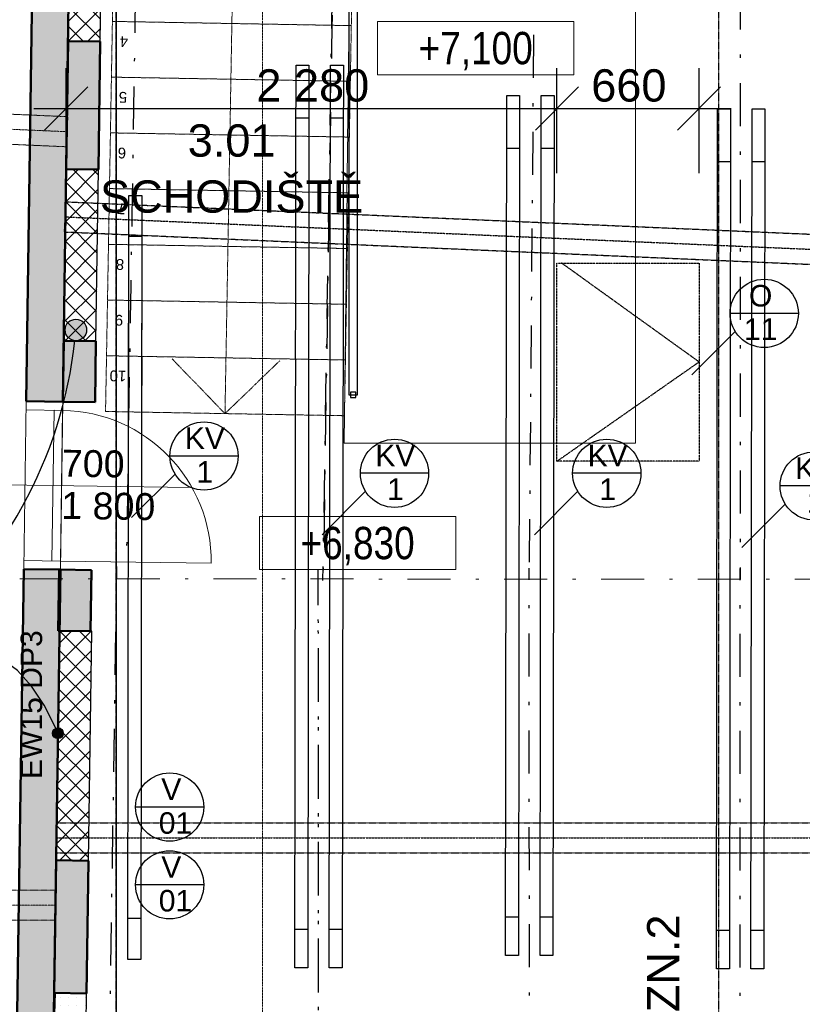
# Model space of a CAD drawing. Header units: millimetres. Extents: x -23738 to 4435, y -2716 to 20653.
# Tile 55 of 160: x -15978 to -12343, y 2292 to 6867. Entities that reach past the tile are written whole.
import ezdxf

# ---------------------------------------------------------------- set-up
doc = ezdxf.new("R2010")
doc.units = ezdxf.units.MM
doc.header["$MEASUREMENT"] = 0
for name, pattern in [('Wipeout_Contour', [1000, 0, -1000]), ('Čerchovaná', [450, 200, -117.5, 15, -117.5]), ('Čerchovaná M', [4.5, 2.5, -0.85, 0.3, -0.85]), ('Čerchovaná S', [3.5, 1.5, -0.85, 0.3, -0.85]), ('čárkovaná 3', [1.5, 1, -0.5])]:
    doc.linetypes.add(name, pattern=pattern)
for name, color, linetype in [('9._POHLED ZÁPADNÍ_2_0', 7, 'Continuous'), ('9._POHLED ZÁPADNÍ_2_2D prvky - obecné', 7, 'Continuous'), ('9._POHLED ZÁPADNÍ_2_Anotace - S', 7, 'Continuous'), ('9._POHLED ZÁPADNÍ_2_Anotace - SP', 7, 'Continuous'), ('9._POHLED ZÁPADNÍ_2_Interiér - schodiště', 7, 'Continuous'), ('9._POHLED ZÁPADNÍ_2_Konstrukce - krov', 7, 'Continuous'), ('9._POHLED ZÁPADNÍ_2_Konstrukce - nosné', 7, 'Continuous'), ('9._POHLED ZÁPADNÍ_2_Kóty - SP', 7, 'Continuous'), ('9._POHLED ZÁPADNÍ_2_LINEA_TABLA', 7, 'Continuous'), ('9._POHLED ZÁPADNÍ_2_Nové_Anotace - SP', 7, 'Continuous'), ('9._POHLED ZÁPADNÍ_2_Nové_Konstrukce - krov', 7, 'Continuous'), ('9._POHLED ZÁPADNÍ_2_Nové_Kresby a obrázky', 7, 'Continuous'), ('9._POHLED ZÁPADNÍ_2_Nové_Kóty - SP', 7, 'Continuous'), ('9._POHLED ZÁPADNÍ_2_Nové_Popis', 7, 'Continuous'), ('9._POHLED ZÁPADNÍ_2_Nové_Situace - terén', 7, 'Continuous'), ('9._POHLED ZÁPADNÍ_2_Nové_Výplně – Řezové', 7, 'Continuous'), ('9._POHLED ZÁPADNÍ_2_Nové_VÝTAH VAR 1', 7, 'Continuous'), ('9._POHLED ZÁPADNÍ_2_Otvory – Dveře', 7, 'Continuous'), ('9._POHLED ZÁPADNÍ_2_Otvory – Značky dveří', 7, 'Continuous'), ('9._POHLED ZÁPADNÍ_2_Popis', 7, 'Continuous'), ('9._POHLED ZÁPADNÍ_2_Výplně - Povrchové', 7, 'Continuous'), ('9._POHLED ZÁPADNÍ_2_Výplně – Řezové', 7, 'Continuous'), ('9._POHLED ZÁPADNÍ_2_VÝTAH VAR 1', 7, 'Continuous'), ('9._POHLED ZÁPADNÍ_2_Značky - řezy', 7, 'Continuous'), ('9._POHLED ZÁPADNÍ_2_Zóny', 7, 'Continuous')]:
    doc.layers.add(name, color=color, linetype=linetype)
doc.styles.add('GENEROVANÝ_STYL_1', font='txt')
doc.styles.add('GENEROVANÝ_STYL_2', font='arial.ttf')
doc.styles.add('GENEROVANÝ_STYL_3', font='txt')
pattern_1 = [(45, (0, -9e-13), (-45.96194, 45.96194), []), (135, (0, -9e-13), (45.96194, 45.96194), [])]

msp = doc.modelspace()

# ---------------------------------------------------------------- hatches: boundary and pattern name
at = {"layer": '9._POHLED ZÁPADNÍ_2_Nové_Anotace - SP', "linetype": 'Continuous', "lineweight": 25}
msp.add_hatch(color=1, dxfattribs=at).paths.add_polyline_path([(-15825.8, 3551.1), (-15823.8, 3541.5), (-15818.4, 3533.4), (-15810.3, 3528), (-15800.8, 3526.1), (-15791.2, 3528), (-15783.1, 3533.4), (-15777.7, 3541.5), (-15775.8, 3551.1), (-15777.7, 3560.6), (-15783.1, 3568.8), (-15791.2, 3574.2), (-15800.8, 3576.1), (-15810.3, 3574.2), (-15818.4, 3568.8), (-15823.8, 3560.6)])
at = {"layer": '9._POHLED ZÁPADNÍ_2_Nové_Popis', "linetype": 'Continuous', "lineweight": 25}
msp.add_hatch(color=1, dxfattribs=at).paths.add_polyline_path([(-15767.5, 5425.4), (-15763.7, 5406.2), (-15752.9, 5390), (-15736.7, 5379.2), (-15717.5, 5375.4), (-15698.4, 5379.2), (-15682.2, 5390), (-15671.3, 5406.2), (-15667.5, 5425.4), (-15671.3, 5444.5), (-15682.2, 5460.7), (-15698.4, 5471.5), (-15717.5, 5475.4), (-15736.7, 5471.5), (-15752.9, 5460.7), (-15763.7, 5444.5)])
at = {"layer": '9._POHLED ZÁPADNÍ_2_Nové_Výplně – Řezové', "linetype": 'Continuous', "lineweight": 20, "true_color": 0xffaaaa}
h = msp.add_hatch(dxfattribs=at)
h.set_pattern_fill('Zdivo___tvárnice_01_0002', color=21, style=0, pattern_type=2)
h.set_pattern_definition(pattern_1)
h.paths.add_polyline_path([(-15743.3, 7494.6), (-15753.9, 6767.1), (-15603.9, 6765), (-15593.3, 7492.5)])
h = msp.add_hatch(dxfattribs=at)
h.set_pattern_fill('Zdivo___tvárnice_01_0002', color=21, style=0, pattern_type=2)
h.set_pattern_definition(pattern_1)
h.paths.add_polyline_path([(-15612.5, 6170.6), (-15762.5, 6172.8), (-15774.2, 5375.3), (-15624.2, 5373.1)])
h = msp.add_hatch(dxfattribs=at)
h.set_pattern_fill('Zdivo___tvárnice_01_0002', color=21, style=0, pattern_type=2)
h.set_pattern_definition(pattern_1)
h.paths.add_polyline_path([(-15643.4, 4024.9), (-15793.4, 4027.1), (-15808.9, 2961.1), (-15658.9, 2958.9)])
h = msp.add_hatch(dxfattribs=at)
h.set_pattern_fill('Sádra_0002', color=21, style=0, pattern_type=2)
h.set_pattern_definition([(0, (0, -9e-13), (0, 37.5), [0, -37.5])])
h.paths.add_polyline_path([(-15667.9, 2341.9), (-15813.9, 2346), (-15822.7, 2047.1), (-15671.9, 2045.1)])
at = {"layer": '9._POHLED ZÁPADNÍ_2_Výplně – Řezové', "linetype": 'Continuous', "lineweight": 13}
for points in [[(-15913.2, 7497.1), (-15948.3, 5093.7), (-15778.3, 5091.2), (-15743.3, 7494.6), (-15843.3, 7496)], [(-15612.5, 6170.7), (-15603.9, 6765), (-15753.9, 6767.1), (-15762.5, 6172.8)], [(-15628.3, 5089), (-15624.2, 5373.1), (-15774.2, 5375.3), (-15778.3, 5091.2)], [(-15959.7, 4313.8), (-15992.7, 2047.6), (-15922.7, 2046.5), (-15822.7, 2045.1), (-15789.7, 4311.3)], [(-15649.6, 4025), (-15645.4, 4309.1), (-15795.4, 4311.3), (-15799.5, 4027.2)], [(-15667.9, 2341.9), (-15658.9, 2958.9), (-15808.9, 2961.1), (-15817.9, 2344.1)]]:
    msp.add_hatch(color=254, dxfattribs=at).paths.add_polyline_path(points)

# ---------------------------------------------------------------- linework, layer by layer
at = {"layer": '9._POHLED ZÁPADNÍ_2_2D prvky - obecné', "color": 214, "linetype": 'Čerchovaná', "lineweight": 20}
msp.add_line((-20477.7, 4271.9), (-359.7, 4258.9), dxfattribs=at)
at = {"layer": '9._POHLED ZÁPADNÍ_2_Anotace - SP', "color": 154, "linetype": 'Continuous', "lineweight": 13}
for p, q in [((-13404.1, 6858.5), (-14316.5, 6858.5)), ((-14316.5, 6858.5), (-14316.5, 6611.5)), ((-13404.1, 6611.5), (-13404.1, 6858.5)), ((-14316.5, 6611.5), (-13404.1, 6611.5)), ((-13952.6, 4558.4), (-14865.1, 4558.4)), ((-14865.1, 4558.4), (-14865.1, 4311.3)), ((-13952.6, 4311.3), (-13952.6, 4558.4)), ((-14865.1, 4311.3), (-13952.6, 4311.3))]:
    msp.add_line(p, q, dxfattribs=at)
at = {"layer": '9._POHLED ZÁPADNÍ_2_Konstrukce - krov', "color": 8, "linetype": 'Čerchovaná M', "lineweight": 13}
for p, q in [((-20298.5, 6613.9), (-15754.9, 6416.3)), ((-20304.6, 6474), (-15761, 6276.5)), ((-15761, 6276.5), (-15754.9, 6416.3)), ((-20319.6, 2822.3), (-15813.4, 2822.6)), ((-15813.4, 2682.6), (-15813.4, 2822.6)), ((-20319.6, 2682.3), (-15813.4, 2682.6))]:
    msp.add_line(p, q, dxfattribs=at)
at = {"layer": '9._POHLED ZÁPADNÍ_2_Konstrukce - krov', "color": 251, "linetype": 'Čerchovaná S', "lineweight": 13, "true_color": 0x6a6a6a}
for p, q in [((-20301.6, 6544), (-15758, 6346.4)), ((-20319.6, 2752.3), (-15813.4, 2752.6))]:
    msp.add_line(p, q, dxfattribs=at)
at = {"layer": '9._POHLED ZÁPADNÍ_2_Konstrukce - nosné', "color": 7, "linetype": 'Continuous', "lineweight": 50}
for p, q in [((-15778.3, 5091.2), (-15948.3, 5093.7)), ((-15789.7, 4311.3), (-15959.7, 4313.8))]:
    msp.add_line(p, q, dxfattribs=at)
at = {"layer": '9._POHLED ZÁPADNÍ_2_Konstrukce - nosné', "color": 7, "linetype": 'Continuous', "lineweight": 50, "flags": 128}
for points in [[(-15778.3, 5091.2), (-15743.3, 7494.6)], [(-15917.3, 7221.1), (-15948.3, 5093.7)], [(-15753.9, 6767.1), (-15762.5, 6172.8)], [(-15603.9, 6765), (-15753.9, 6767.1)], [(-15612.5, 6170.7), (-15603.9, 6765)], [(-15762.5, 6172.8), (-15612.5, 6170.7)], [(-15774.2, 5375.3), (-15778.3, 5091.2)], [(-15624.2, 5373.1), (-15774.2, 5375.3)], [(-15628.3, 5089), (-15624.2, 5373.1)], [(-15778.3, 5091.2), (-15628.3, 5089)], [(-15959.7, 4313.8), (-15992.7, 2047.6)], [(-15822.7, 2045.1), (-15789.7, 4311.3)], [(-15795.4, 4311.3), (-15799.5, 4027.2)], [(-15645.4, 4309.1), (-15795.4, 4311.3)], [(-15649.6, 4025), (-15645.4, 4309.1)], [(-15799.5, 4027.2), (-15649.6, 4025)], [(-15808.9, 2961.1), (-15817.9, 2344.1)], [(-15658.9, 2958.9), (-15808.9, 2961.1)], [(-15667.9, 2341.9), (-15658.9, 2958.9)], [(-15817.9, 2344.1), (-15667.9, 2341.9)]]:
    msp.add_lwpolyline(points, dxfattribs=at)
at = {"layer": '9._POHLED ZÁPADNÍ_2_LINEA_TABLA', "color": 251, "linetype": 'Continuous', "lineweight": 13, "true_color": 0x6a6a6a}
for p, q in [((-13118.3, 4898.8), (-13118.3, 8780.2)), ((-14471.4, 4898.8), (-13118.3, 4898.8))]:
    msp.add_line(p, q, dxfattribs=at)
at = {"layer": '9._POHLED ZÁPADNÍ_2_Nové_Anotace - SP', "color": 1, "linetype": 'Continuous', "lineweight": 25, "flags": 128}
msp.add_lwpolyline([(-15810.7, 3574), (-15864.6, 3681.3), (-15923.5, 3770.4), (-15989.3, 3842.5), (-16063.9, 3898.9), (-16149.2, 3940.6), (-16247.1, 3968.9), (-16359.3, 3985), (-16487.8, 3990.1)], dxfattribs=at)
at = {"layer": '9._POHLED ZÁPADNÍ_2_Nové_Anotace - SP', "color": 1, "linetype": 'Continuous', "lineweight": 25}
msp.add_circle((-15800.8, 3551.1), 25, dxfattribs=at)
at = {"layer": '9._POHLED ZÁPADNÍ_2_Nové_Konstrukce - krov', "color": 1, "linetype": 'Čerchovaná', "lineweight": 25}
for p, q in [((-13569.7, 9496.5), (-13611.8, 4318.2)), ((-12632, 9272.1), (-12632, 4266.5)), ((-15588.9, 222.5), (-15526.9, 4325.8)), ((-14588.8, 146.9), (-14591.3, 4312.8)), ((-13609.2, 214.5), (-13611.8, 4318.2)), ((-12629.4, 213.1), (-12632, 4316.8)), ((-14588.8, 96.6), (-14591.3, 4262.5))]:
    msp.add_line(p, q, dxfattribs=at)
at = {"layer": '9._POHLED ZÁPADNÍ_2_Nové_Konstrukce - krov', "color": 1, "linetype": 'Continuous', "lineweight": 25}
for p, q in [((-13721, 2519), (-13715.9, 6515.4)), ((-13715.9, 6515.4), (-13655.9, 6515.3)), ((-13655.9, 6515.3), (-13661, 2518.9)), ((-13561, 2518.8), (-13555.9, 6515.2)), ((-13555.9, 6515.2), (-13495.9, 6515.1)), ((-13495.9, 6515.1), (-13501, 2518.7)), ((-12741.4, 2456.4), (-12736.2, 6452.8)), ((-12736.2, 6452.8), (-12676.2, 6452.7)), ((-12676.2, 6452.7), (-12681.4, 2456.3)), ((-12581.4, 2456.2), (-12576.2, 6452.6)), ((-12576.2, 6452.6), (-12516.2, 6452.5)), ((-12516.2, 6452.5), (-12521.4, 2456.1)), ((-13656.2, 6269), (-13716.2, 6269)), ((-13496.2, 6268.8), (-13556.2, 6268.8)), ((-12676.5, 6206.4), (-12736.5, 6206.4)), ((-12516.5, 6206.2), (-12576.5, 6206.2)), ((-15415.3, 2691), (-15475.3, 2691)), ((-13660.8, 2696.6), (-13720.8, 2696.7)), ((-13500.8, 2696.4), (-13560.8, 2696.5)), ((-14639.9, 2639.4), (-14699.9, 2639.5)), ((-14479.9, 2639.2), (-14539.9, 2639.3)), ((-12681.1, 2634), (-12741.1, 2634.1)), ((-12521.1, 2633.8), (-12581.1, 2633.9)), ((-13661, 2518.9), (-13721, 2519)), ((-13501, 2518.7), (-13561, 2518.8)), ((-15415.5, 2500.3), (-15475.5, 2500.4)), ((-14640.2, 2461.7), (-14700.2, 2461.8)), ((-14480.2, 2461.5), (-14540.2, 2461.6)), ((-12681.4, 2456.3), (-12741.4, 2456.4)), ((-12521.4, 2456.1), (-12581.4, 2456.2))]:
    msp.add_line(p, q, dxfattribs=at)
at = {"layer": '9._POHLED ZÁPADNÍ_2_Nové_Konstrukce - krov', "color": 1, "linetype": 'Čerchovaná M', "lineweight": 25}
for p, q in [((-15770.1, 5880.8), (-15764, 6020.7)), ((-15807.8, 3134.7), (-507.3, 3135.7)), ((-15807.8, 3134.7), (-507.3, 3135.7)), ((-15807.8, 2994.7), (-15807.8, 3134.7)), ((-15807.8, 2994.7), (-15807.8, 3134.7)), ((-15807.8, 2994.7), (-507.3, 2995.7)), ((-15807.8, 2994.7), (-507.3, 2995.7))]:
    msp.add_line(p, q, dxfattribs=at)
at = {"layer": '9._POHLED ZÁPADNÍ_2_Nové_Konstrukce - krov', "color": 1, "linetype": 'Čerchovaná S', "lineweight": 25}
msp.add_line((-15807.8, 3064.7), (-507.3, 3065.7), dxfattribs=at)
msp.add_line((-15807.8, 3064.7), (-507.3, 3065.7), dxfattribs=at)
at = {"layer": '9._POHLED ZÁPADNÍ_2_Nové_Kresby a obrázky', "color": 1, "linetype": 'Čerchovaná S', "lineweight": 25}
for p, q in [((-13482.8, 5736.2), (-12822.6, 5736.2)), ((-13482.8, 4815.2), (-13482.8, 5736.2)), ((-12822.6, 5736.2), (-12822.6, 4815.2)), ((-12822.6, 4815.2), (-13482.8, 4815.2))]:
    msp.add_line(p, q, dxfattribs=at)
at = {"layer": '9._POHLED ZÁPADNÍ_2_Nové_Kresby a obrázky', "color": 1, "linetype": 'čárkovaná 3', "lineweight": 25}
for p, q in [((-12822.6, 5276.7), (-13461.3, 5736.2)), ((-13482.8, 4815.2), (-12822.6, 5276.7))]:
    msp.add_line(p, q, dxfattribs=at)
at = {"layer": '9._POHLED ZÁPADNÍ_2_Nové_Kóty - SP', "color": 1, "linetype": 'Continuous', "lineweight": 25}
for p, q in [((-15762.5, 6154.4), (-15762.5, 6641.9)), ((-13482.8, 6154.4), (-13482.8, 6641.9)), ((-12822.6, 6154.4), (-12822.6, 6641.9)), ((-15662.5, 6554.4), (-15862.5, 6354.4)), ((-13382.8, 6554.4), (-13582.8, 6354.4)), ((-12922.6, 6354.4), (-12722.6, 6554.4)), ((-15912.5, 6454.4), (-15762.5, 6454.4)), ((-13482.8, 6454.4), (-12822.6, 6454.4)), ((-12822.6, 6454.4), (-12672.6, 6454.4))]:
    msp.add_line(p, q, dxfattribs=at)
at = {"layer": '9._POHLED ZÁPADNÍ_2_Nové_Popis', "color": 1, "linetype": 'Čerchovaná M', "lineweight": 25}
msp.add_line((-12732.3, 8764.3), (-12732.3, 750.7), dxfattribs=at)
at = {"layer": '9._POHLED ZÁPADNÍ_2_Nové_Popis', "color": 1, "linetype": 'Continuous', "lineweight": 25}
for p, q in [((-12361.2, 5502.2), (-12678.4, 5502.2)), ((-12654.5, 5418.5), (-12856.1, 5216.9)), ((-14963.6, 4839.4), (-15280.8, 4839.4)), ((-14078.6, 4759.1), (-14395.8, 4759.1)), ((-13092.6, 4759.1), (-13409.8, 4759.1)), ((-15256.9, 4755.7), (-15458.5, 4554.1)), ((-14371.9, 4675.4), (-14573.5, 4473.8)), ((-13385.9, 4675.4), (-13587.5, 4473.8)), ((-12128.8, 4700.1), (-12446, 4700.1)), ((-12422.1, 4616.4), (-12623.7, 4414.8)), ((-15123.2, 3208.1), (-15440.3, 3208.1)), ((-15123.2, 2846.9), (-15440.3, 2846.9))]:
    msp.add_line(p, q, dxfattribs=at)
for centre, radius in [((-12519.8, 5502.2), 158.6), ((-15717.5, 5425.4), 50), ((-15122.2, 4839.4), 158.6), ((-14237.2, 4759.1), 158.6), ((-13251.2, 4759.1), 158.6), ((-12287.4, 4700.1), 158.6), ((-15281.8, 3208.1), 158.6), ((-15281.8, 2846.9), 158.6)]:
    msp.add_circle(centre, radius, dxfattribs=at)
msp.add_arc((-17754.8, 5594.4), 2044.2, 308.2984, 353.8543, dxfattribs=at)
at = {"layer": '9._POHLED ZÁPADNÍ_2_Nové_Situace - terén', "color": 1, "linetype": 'Continuous', "lineweight": 25, "flags": 128}
for points in [[(-15743.3, 7494.6), (-15753.9, 6767.1), (-15603.9, 6765), (-15593.3, 7492.5)], [(-15612.5, 6170.6), (-15762.5, 6172.8), (-15774.2, 5375.3), (-15624.2, 5373.1)], [(-15643.4, 4024.9), (-15793.4, 4027.1), (-15808.9, 2961.1), (-15658.9, 2958.9)], [(-15667.9, 2341.9), (-15813.9, 2346), (-15822.7, 2047.1), (-15671.9, 2045.1)]]:
    msp.add_lwpolyline(points, close=True, dxfattribs=at)
at = {"layer": '9._POHLED ZÁPADNÍ_2_Nové_VÝTAH VAR 1', "color": 1, "linetype": 'Continuous', "lineweight": 25, "flags": 128}
msp.add_lwpolyline([(-14442, 5110.7), (-14417, 5110.7), (-14417, 5135.7), (-14442, 5135.7)], close=True, dxfattribs=at)
at = {"layer": '9._POHLED ZÁPADNÍ_2_Otvory – Dveře', "color": 8, "linetype": 'Continuous', "lineweight": 13}
for p, q in [((-15948.3, 5093.7), (-15959.7, 4313.8)), ((-15948.3, 5093.7), (-15948.9, 5053.7)), ((-15778.3, 5091.2), (-15948.3, 5093.7)), ((-15778.3, 5091.2), (-15948.3, 5093.7)), ((-15778.3, 5091.2), (-15948.3, 5093.7)), ((-15778.3, 5091.2), (-15789.7, 4311.3)), ((-15778.9, 5051.2), (-15778.3, 5091.2)), ((-15948.9, 5053.7), (-15778.9, 5051.2)), ((-15829.1, 4351.9), (-15818.9, 5051.8)), ((-15818.9, 5051.8), (-15778.9, 5051.2)), ((-15778.9, 5051.2), (-15789.1, 4351.3)), ((-15959.1, 4353.8), (-15959.7, 4313.8)), ((-15789.1, 4351.3), (-15959.1, 4353.8)), ((-15789.1, 4351.3), (-15829.1, 4351.9)), ((-15789.7, 4311.3), (-15789.1, 4351.3)), ((-15789.1, 4351.3), (-15089.2, 4341.1)), ((-15959.7, 4313.8), (-15789.7, 4311.3)), ((-15789.7, 4311.3), (-15959.7, 4313.8)), ((-15789.7, 4311.3), (-15959.7, 4313.8))]:
    msp.add_line(p, q, dxfattribs=at)
at = {"layer": '9._POHLED ZÁPADNÍ_2_Otvory – Značky dveří', "color": 154, "linetype": 'Continuous', "lineweight": 13}
msp.add_line((-15184, 4692.5), (-16054, 4705.2), dxfattribs=at)

# ---------------------------------------------------------------- texts
at = {"layer": '9._POHLED ZÁPADNÍ_2_0', "color": 1, "linetype": 'Continuous', "lineweight": 25, "rotation": 90, "style": 'GENEROVANÝ_STYL_1'}
for s, insert, char_height, attachment_point in [('\\A1;{\\pqc;\\fArial|b0|i0|c238|p38;EW15 DP3}', (-15923.6, 3684.1), 100, 5), ('\\A1;{\\pql;\\fArial|b0|i0|c238|p38;IPE 240 - POZN.2}', (-12911.7, 1020.4), 150, 7)]:
    msp.add_mtext(s, dxfattribs=dict(at, insert=insert, char_height=char_height, attachment_point=attachment_point))
at = {"layer": '9._POHLED ZÁPADNÍ_2_Anotace - S', "color": 1, "linetype": 'Continuous', "lineweight": 25, "char_height": 100, "attachment_point": 5, "line_spacing_factor": 0.940294, "style": 'GENEROVANÝ_STYL_1'}
for insert in [(-15274.1, 3211.8), (-15274.1, 2850.6)]:
    msp.add_mtext('\\A1;{\\pqc;\\fArial|b0|i0|c238|p38;V\\P\\pqc;\\fArial|b0|i0|c238|p38; 0\\fArial|b0|i0|c238|p38;1}', dxfattribs=dict(at, insert=insert))
at = {"layer": '9._POHLED ZÁPADNÍ_2_Anotace - SP', "color": 154, "linetype": 'Continuous', "lineweight": 13, "char_height": 150, "attachment_point": 5, "style": 'GENEROVANÝ_STYL_3'}
for s, insert in [('\\A1;{\\pqc;\\fArial Narrow|b0|i0|c238|p34;+\\fArial Narrow|b0|i0|c238|p34;7,10\\fArial Narrow|b0|i0|c238|p34;0}', (-13860.3, 6721.1)), ('\\A1;{\\pqc;\\fArial Narrow|b0|i0|c238|p34;+6,830}', (-14408.8, 4421))]:
    msp.add_mtext(s, dxfattribs=dict(at, insert=insert))
at = {"layer": '9._POHLED ZÁPADNÍ_2_Kóty - SP', "color": 1, "linetype": 'Continuous', "lineweight": 25, "insert": (-13323.4, 6484.4), "char_height": 150, "width": 341.487, "attachment_point": 7, "style": 'GENEROVANÝ_STYL_2'}
msp.add_mtext('\\A1;{\\pql;\\fArial|b0|i0|c0|p38;660}', dxfattribs=at)
at = {"layer": '9._POHLED ZÁPADNÍ_2_Otvory – Značky dveří', "color": 154, "linetype": 'Continuous', "lineweight": 13, "char_height": 125, "rotation": 359.1648, "style": 'GENEROVANÝ_STYL_1'}
for s, insert, attachment_point in [('\\A1;{\\pql;\\pt0;\\fArial|b0|i0|c238|p38;700}', (-15783.4, 4742), 7), ('\\A1;{\\pql;\\pt0;\\fArial|b0|i0|c238|p38;1\xa0800}', (-15784.4, 4672.7), 1)]:
    msp.add_mtext(s, dxfattribs=dict(at, insert=insert, attachment_point=attachment_point))
at = {"layer": '9._POHLED ZÁPADNÍ_2_Popis', "color": 1, "linetype": 'Continuous', "lineweight": 25, "char_height": 100, "attachment_point": 5, "style": 'GENEROVANÝ_STYL_1'}
for s, insert, line_spacing_factor in [('\\A1;{\\pqc;\\fArial|b0|i0|c238|p38;O\\P\\pqc;\\fArial|b0|i0|c238|p38;11}', (-12536.4, 5506.7), 0.931125), ('\\A1;{\\pqc;\\fArial|b0|i0|c238|p38;KV\\P\\pqc;\\fArial|b0|i0|c238|p38;1}', (-15118.2, 4844), 0.9406), ('\\A1;{\\pqc;\\fArial|b0|i0|c238|p38;KV\\P\\pqc;\\fArial|b0|i0|c238|p38;1}', (-14233.2, 4763.7), 0.9406), ('\\A1;{\\pqc;\\fArial|b0|i0|c238|p38;KV\\P\\pqc;\\fArial|b0|i0|c238|p38;1}', (-13247.2, 4763.7), 0.9406), ('\\A1;{\\pqc;\\fArial|b0|i0|c238|p38;KV\\P\\pqc;\\fArial|b0|i0|c238|p38;1}', (-12283.4, 4704.7), 0.9406)]:
    msp.add_mtext(s, dxfattribs=dict(at, insert=insert, line_spacing_factor=line_spacing_factor))

# ---------------------------------------------------------------- wipeouts: each hides what was drawn before it
at = {"color": 254, "linetype": 'Wipeout_Contour', "lineweight": 0, "ltscale": 66149.505101}
msp.add_wipeout([(-15547.8, 6859), (-14438, 6839.4), (-14433.4, 7098.4), (-15543.2, 7117.9)], dxfattribs=at).dxf.layer = '9._POHLED ZÁPADNÍ_2_Výplně - Povrchové'

# ---------------------------------------------------------------- next in the draw order: linework, layer by layer
at = {"layer": '9._POHLED ZÁPADNÍ_2_Interiér - schodiště', "color": 8, "linetype": 'Čerchovaná M', "lineweight": 13}
for p, q in [((-15543.2, 7117.9), (-15547.8, 6859)), ((-14438, 6839.4), (-14433.4, 7098.4)), ((-15547.8, 6859), (-14438, 6839.4))]:
    msp.add_line(p, q, dxfattribs=at)

# ---------------------------------------------------------------- next in the draw order: wipeouts: each hides what was drawn before it
at = {"color": 254, "linetype": 'Wipeout_Contour', "lineweight": 0, "ltscale": 65735.364458}
msp.add_wipeout([(-15552.3, 6600), (-14442.5, 6580.5), (-14438, 6839.4), (-15547.8, 6859)], dxfattribs=at).dxf.layer = '9._POHLED ZÁPADNÍ_2_Výplně - Povrchové'

# ---------------------------------------------------------------- next in the draw order: linework, layer by layer
at = {"layer": '9._POHLED ZÁPADNÍ_2_Interiér - schodiště', "color": 8, "linetype": 'Čerchovaná M', "lineweight": 13}
for p, q in [((-15547.8, 6859), (-15552.3, 6600)), ((-14438, 6839.4), (-15547.8, 6859)), ((-14442.5, 6580.5), (-14438, 6839.4)), ((-15552.3, 6600), (-14442.5, 6580.5))]:
    msp.add_line(p, q, dxfattribs=at)
at = {"layer": '9._POHLED ZÁPADNÍ_2_Nové_Konstrukce - krov', "color": 1, "linetype": 'Continuous', "lineweight": 25}
for p, q in [((-14694.7, 6655.7), (-14634.7, 6655.6)), ((-14534.7, 6655.5), (-14474.7, 6655.4))]:
    msp.add_line(p, q, dxfattribs=at)

# ---------------------------------------------------------------- next in the draw order: texts
at = {"layer": '9._POHLED ZÁPADNÍ_2_Interiér - schodiště', "color": 8, "linetype": 'Continuous', "lineweight": 13, "insert": (-15475, 6764.8), "char_height": 50, "attachment_point": 4, "rotation": 178.9912, "style": 'GENEROVANÝ_STYL_1'}
msp.add_mtext('\\A1;{\\pql;\\fArial|b0|i0|c238|p38;4}', dxfattribs=at)

# ---------------------------------------------------------------- next in the draw order: wipeouts: each hides what was drawn before it
at = {"color": 254, "linetype": 'Wipeout_Contour', "lineweight": 0, "ltscale": 65335.03342}
msp.add_wipeout([(-15556.9, 6341.1), (-14447.1, 6321.5), (-14442.5, 6580.5), (-15552.3, 6600)], dxfattribs=at).dxf.layer = '9._POHLED ZÁPADNÍ_2_Výplně - Povrchové'

# ---------------------------------------------------------------- next in the draw order: linework, layer by layer
at = {"layer": '9._POHLED ZÁPADNÍ_2_Interiér - schodiště', "color": 8, "linetype": 'Čerchovaná M', "lineweight": 13}
for p, q in [((-15552.3, 6600), (-15556.9, 6341.1)), ((-14442.5, 6580.5), (-15552.3, 6600)), ((-14447.1, 6321.5), (-14442.5, 6580.5)), ((-15556.9, 6341.1), (-14447.1, 6321.5))]:
    msp.add_line(p, q, dxfattribs=at)
at = {"layer": '9._POHLED ZÁPADNÍ_2_Nové_Konstrukce - krov', "color": 1, "linetype": 'Continuous', "lineweight": 25}
for p, q in [((-14635.1, 6409.2), (-14695.1, 6409.3)), ((-14475.1, 6409), (-14535.1, 6409.1))]:
    msp.add_line(p, q, dxfattribs=at)
at = {"layer": '9._POHLED ZÁPADNÍ_2_Nové_Kóty - SP', "color": 1, "linetype": 'Continuous', "lineweight": 25}
msp.add_line((-15762.5, 6454.4), (-13482.8, 6454.4), dxfattribs=at)

# ---------------------------------------------------------------- next in the draw order: texts
at = {"layer": '9._POHLED ZÁPADNÍ_2_Interiér - schodiště', "color": 8, "linetype": 'Continuous', "lineweight": 13, "insert": (-15479.5, 6506.3), "char_height": 50, "attachment_point": 4, "rotation": 178.9912, "style": 'GENEROVANÝ_STYL_1'}
msp.add_mtext('\\A1;{\\pql;\\fArial|b0|i0|c238|p38;5}', dxfattribs=at)
at = {"layer": '9._POHLED ZÁPADNÍ_2_Kóty - SP', "color": 1, "linetype": 'Continuous', "lineweight": 25, "insert": (-14879.1, 6484.4), "char_height": 150, "width": 512.914, "attachment_point": 7, "style": 'GENEROVANÝ_STYL_2'}
msp.add_mtext('\\A1;{\\pql;\\fArial|b0|i0|c0|p38;2\xa0280}', dxfattribs=at)

# ---------------------------------------------------------------- next in the draw order: wipeouts: each hides what was drawn before it
at = {"color": 254, "linetype": 'Wipeout_Contour', "lineweight": 0, "ltscale": 64948.76813}
msp.add_wipeout([(-15561.5, 6082.1), (-14451.6, 6062.5), (-14447.1, 6321.5), (-15556.9, 6341.1)], dxfattribs=at).dxf.layer = '9._POHLED ZÁPADNÍ_2_Výplně - Povrchové'

# ---------------------------------------------------------------- next in the draw order: linework, layer by layer
at = {"layer": '9._POHLED ZÁPADNÍ_2_Interiér - schodiště', "color": 8, "linetype": 'Čerchovaná M', "lineweight": 13}
for p, q in [((-15556.9, 6341.1), (-15561.5, 6082.1)), ((-14447.1, 6321.5), (-15556.9, 6341.1)), ((-14451.6, 6062.5), (-14447.1, 6321.5)), ((-15561.5, 6082.1), (-14451.6, 6062.5))]:
    msp.add_line(p, q, dxfattribs=at)

# ---------------------------------------------------------------- next in the draw order: texts
at = {"layer": '9._POHLED ZÁPADNÍ_2_Interiér - schodiště', "color": 8, "linetype": 'Continuous', "lineweight": 13, "insert": (-15484.1, 6247.3), "char_height": 50, "attachment_point": 4, "rotation": 178.9912, "style": 'GENEROVANÝ_STYL_1'}
msp.add_mtext('\\A1;{\\pql;\\fArial|b0|i0|c238|p38;6}', dxfattribs=at)
at = {"layer": '9._POHLED ZÁPADNÍ_2_Zóny', "color": 154, "linetype": 'Continuous', "lineweight": 13, "insert": (-14994.1, 6380.6), "char_height": 150, "attachment_point": 2, "style": 'GENEROVANÝ_STYL_1'}
msp.add_mtext('\\A1;{\\pqc;\\pt0;\\fArial|b0|i0|c238|p38;3.01}', dxfattribs=at)

# ---------------------------------------------------------------- next in the draw order: wipeouts: each hides what was drawn before it
at = {"color": 254, "linetype": 'Wipeout_Contour', "lineweight": 0, "ltscale": 64576.8218}
msp.add_wipeout([(-15566, 5823.1), (-14456.2, 5803.6), (-14451.6, 6062.5), (-15561.5, 6082.1)], dxfattribs=at).dxf.layer = '9._POHLED ZÁPADNÍ_2_Výplně - Povrchové'

# ---------------------------------------------------------------- next in the draw order: linework, layer by layer
at = {"layer": '9._POHLED ZÁPADNÍ_2_Interiér - schodiště', "color": 8, "linetype": 'Čerchovaná M', "lineweight": 13}
for p, q in [((-15561.5, 6082.1), (-15566, 5823.1)), ((-14451.6, 6062.5), (-15561.5, 6082.1)), ((-14456.2, 5803.6), (-14451.6, 6062.5)), ((-15566, 5823.1), (-14456.2, 5803.6))]:
    msp.add_line(p, q, dxfattribs=at)
at = {"layer": '9._POHLED ZÁPADNÍ_2_Nové_Konstrukce - krov', "color": 1, "linetype": 'Continuous', "lineweight": 25}
for p, q in [((-15470.9, 6050.4), (-15410.9, 6050.3)), ((-15411.2, 5859.6), (-15471.2, 5859.7))]:
    msp.add_line(p, q, dxfattribs=at)

# ---------------------------------------------------------------- next in the draw order: texts
at = {"layer": '9._POHLED ZÁPADNÍ_2_Interiér - schodiště', "color": 8, "linetype": 'Continuous', "lineweight": 13, "insert": (-15488.6, 5987.9), "char_height": 50, "attachment_point": 4, "rotation": 178.9912, "style": 'GENEROVANÝ_STYL_1'}
msp.add_mtext('\\A1;{\\pql;\\fArial|b0|i0|c238|p38;7}', dxfattribs=at)
at = {"layer": '9._POHLED ZÁPADNÍ_2_Zóny', "color": 154, "linetype": 'Continuous', "lineweight": 13, "insert": (-14994.1, 6120.3), "char_height": 150, "attachment_point": 2, "style": 'GENEROVANÝ_STYL_1'}
msp.add_mtext('\\A1;{\\pqc;\\pt0;\\fArial|b0|i0|c238|p38;SCHODIŠTĚ}', dxfattribs=at)

# ---------------------------------------------------------------- next in the draw order: wipeouts: each hides what was drawn before it
at = {"color": 254, "linetype": 'Wipeout_Contour', "lineweight": 0, "ltscale": 64219.444055}
msp.add_wipeout([(-15570.6, 5564.2), (-14460.8, 5544.6), (-14456.2, 5803.6), (-15566, 5823.1)], dxfattribs=at).dxf.layer = '9._POHLED ZÁPADNÍ_2_Výplně - Povrchové'

# ---------------------------------------------------------------- next in the draw order: linework, layer by layer
at = {"layer": '9._POHLED ZÁPADNÍ_2_Interiér - schodiště', "color": 8, "linetype": 'Čerchovaná M', "lineweight": 13}
for p, q in [((-15566, 5823.1), (-15570.6, 5564.2)), ((-14456.2, 5803.6), (-15566, 5823.1)), ((-14460.8, 5544.6), (-14456.2, 5803.6)), ((-15570.6, 5564.2), (-14460.8, 5544.6))]:
    msp.add_line(p, q, dxfattribs=at)

# ---------------------------------------------------------------- next in the draw order: texts
at = {"layer": '9._POHLED ZÁPADNÍ_2_Interiér - schodiště', "color": 8, "linetype": 'Continuous', "lineweight": 13, "insert": (-15493.2, 5729.4), "char_height": 50, "attachment_point": 4, "rotation": 178.9912, "style": 'GENEROVANÝ_STYL_1'}
msp.add_mtext('\\A1;{\\pql;\\fArial|b0|i0|c238|p38;8}', dxfattribs=at)

# ---------------------------------------------------------------- next in the draw order: wipeouts: each hides what was drawn before it
at = {"color": 254, "linetype": 'Wipeout_Contour', "lineweight": 0, "ltscale": 63876.880262}
msp.add_wipeout([(-15575.1, 5305.2), (-14465.3, 5285.7), (-14460.8, 5544.6), (-15570.6, 5564.2)], dxfattribs=at).dxf.layer = '9._POHLED ZÁPADNÍ_2_Výplně - Povrchové'

# ---------------------------------------------------------------- next in the draw order: linework, layer by layer
at = {"layer": '9._POHLED ZÁPADNÍ_2_Interiér - schodiště', "color": 8, "linetype": 'Čerchovaná M', "lineweight": 13}
for p, q in [((-15570.6, 5564.2), (-15575.1, 5305.2)), ((-14460.8, 5544.6), (-15570.6, 5564.2)), ((-14465.3, 5285.7), (-14460.8, 5544.6)), ((-15575.1, 5305.2), (-14465.3, 5285.7))]:
    msp.add_line(p, q, dxfattribs=at)
at = {"layer": '9._POHLED ZÁPADNÍ_2_Nové_Konstrukce - krov', "color": 1, "linetype": 'Čerchovaná M', "lineweight": 25}
msp.add_line((-15764, 6020.7), (-491.5, 5356.6), dxfattribs=at)

# ---------------------------------------------------------------- next in the draw order: texts
at = {"layer": '9._POHLED ZÁPADNÍ_2_Interiér - schodiště', "color": 8, "linetype": 'Continuous', "lineweight": 13, "insert": (-15497.8, 5470.4), "char_height": 50, "attachment_point": 4, "rotation": 178.9912, "style": 'GENEROVANÝ_STYL_1'}
msp.add_mtext('\\A1;{\\pql;\\fArial|b0|i0|c238|p38;9}', dxfattribs=at)

# ---------------------------------------------------------------- next in the draw order: wipeouts: each hides what was drawn before it
at = {"color": 254, "linetype": 'Wipeout_Contour', "lineweight": 0, "ltscale": 63549.370849}
msp.add_wipeout([(-14465.3, 5285.7), (-15575.1, 5305.2), (-15579.7, 5046.3), (-14469.9, 5026.7)], dxfattribs=at).dxf.layer = '9._POHLED ZÁPADNÍ_2_Výplně - Povrchové'

# ---------------------------------------------------------------- next in the draw order: linework, layer by layer
at = {"layer": '9._POHLED ZÁPADNÍ_2_Interiér - schodiště', "color": 8, "linetype": 'Čerchovaná M', "lineweight": 13}
for p, q in [((-14983.7, 7367.1), (-15020.2, 5295.4)), ((-14983.7, 7367.1), (-15020.2, 5295.4)), ((-15575.1, 5305.2), (-15579.7, 5046.3)), ((-14465.3, 5285.7), (-15575.1, 5305.2)), ((-15024.8, 5036.5), (-15270.3, 5290.8)), ((-15024.8, 5036.5), (-15270.3, 5290.8)), ((-15020.2, 5295.4), (-15024.8, 5036.5)), ((-15020.2, 5295.4), (-15024.8, 5036.5)), ((-14770.4, 5282), (-15024.8, 5036.5)), ((-14770.4, 5282), (-15024.8, 5036.5)), ((-14469.9, 5026.7), (-14465.3, 5285.7)), ((-15579.7, 5046.3), (-14469.9, 5026.7))]:
    msp.add_line(p, q, dxfattribs=at)
at = {"layer": '9._POHLED ZÁPADNÍ_2_LINEA_TABLA', "color": 251, "linetype": 'Continuous', "lineweight": 13, "true_color": 0x6a6a6a}
msp.add_line((-14425, 8903.3), (-14471.4, 4898.8), dxfattribs=at)
at = {"layer": '9._POHLED ZÁPADNÍ_2_Nové_Konstrukce - krov', "color": 1, "linetype": 'Čerchovaná', "lineweight": 25}
for p, q in [((-15398.1, 9705.8), (-15483.3, 4325.8)), ((-14484.7, 9725.7), (-14571.2, 4261.4)), ((-14484.7, 9587), (-14568.3, 4309.6))]:
    msp.add_line(p, q, dxfattribs=at)
at = {"layer": '9._POHLED ZÁPADNÍ_2_Nové_Konstrukce - krov', "color": 1, "linetype": 'Continuous', "lineweight": 25}
for p, q in [((-14700.2, 2461.8), (-14694.7, 6655.7)), ((-14634.7, 6655.6), (-14640.2, 2461.7)), ((-14540.2, 2461.6), (-14534.7, 6655.5)), ((-14474.7, 6655.4), (-14480.2, 2461.5)), ((-15475.5, 2500.4), (-15470.9, 6050.4)), ((-15410.9, 6050.3), (-15415.5, 2500.3))]:
    msp.add_line(p, q, dxfattribs=at)
at = {"layer": '9._POHLED ZÁPADNÍ_2_Nové_Konstrukce - krov', "color": 1, "linetype": 'Čerchovaná S', "lineweight": 25}
msp.add_line((-15767, 5950.8), (-494.6, 5286.7), dxfattribs=at)
at = {"layer": '9._POHLED ZÁPADNÍ_2_Nové_Konstrukce - krov', "color": 1, "linetype": 'Čerchovaná M', "lineweight": 25}
msp.add_line((-15770.1, 5880.8), (-497.6, 5216.8), dxfattribs=at)
at = {"layer": '9._POHLED ZÁPADNÍ_2_Nové_Konstrukce - krov', "color": 1, "linetype": 'Continuous', "lineweight": 25, "flags": 128}
msp.add_lwpolyline([(-15410.9, 6050.3), (-15415.5, 2500.3), (-15475.5, 2500.4), (-15470.9, 6050.4)], close=True, dxfattribs=at)
at = {"layer": '9._POHLED ZÁPADNÍ_2_Nové_Popis', "color": 1, "linetype": 'Čerchovaná M', "lineweight": 25}
msp.add_line((-15532.3, 8764.3), (-15532.3, 750.7), dxfattribs=at)
at = {"layer": '9._POHLED ZÁPADNÍ_2_Nové_VÝTAH VAR 1', "color": 1, "linetype": 'Continuous', "lineweight": 25, "flags": 128}
msp.add_lwpolyline([(-14449.5, 5123.2), (-14409.5, 5123.2), (-14409.5, 8815.5), (-14449.5, 8815.5)], close=True, dxfattribs=at)
msp.add_lwpolyline([(-14449.5, 5123.2), (-14409.5, 5123.2), (-14409.5, 8815.5), (-14449.5, 8815.5)], close=True, dxfattribs=at)
at = {"layer": '9._POHLED ZÁPADNÍ_2_Otvory – Dveře', "color": 8, "linetype": 'Continuous', "lineweight": 13}
msp.add_arc((-15789.1, 4351.3), 700, 359.1648, 89.1648, dxfattribs=at)
at = {"layer": '9._POHLED ZÁPADNÍ_2_VÝTAH VAR 1', "color": 154, "linetype": 'Continuous', "lineweight": 13}
msp.add_line((-15528.6, 9197.1), (-15528.6, 584.5), dxfattribs=at)
at = {"layer": '9._POHLED ZÁPADNÍ_2_Značky - řezy', "color": 154, "linetype": 'Čerchovaná S', "lineweight": 13}
msp.add_line((-14850.1, 19646), (-14850.1, -411.8), dxfattribs=at)

# ---------------------------------------------------------------- next in the draw order: texts
at = {"layer": '9._POHLED ZÁPADNÍ_2_Interiér - schodiště', "color": 8, "linetype": 'Continuous', "lineweight": 13, "insert": (-15483.3, 5211.1), "char_height": 50, "attachment_point": 4, "rotation": 178.9912, "style": 'GENEROVANÝ_STYL_1'}
msp.add_mtext('\\A1;{\\pql;\\fArial|b0|i0|c238|p38;10}', dxfattribs=at)

doc.saveas('drawing.dxf')
